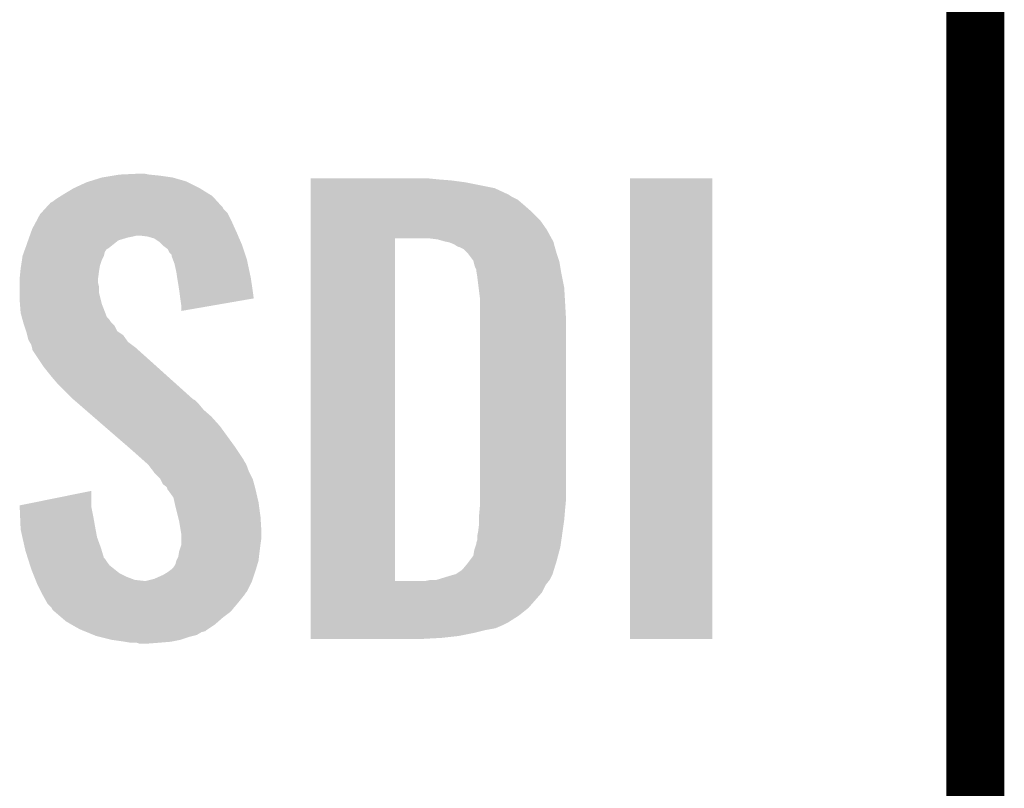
# Model space of a CAD drawing. Extents: x -0.05 to 0.95, y -0.15 to 1.37.
# Tile 4 of 28: x 0.06 to 0.16, y 0.16 to 0.24. Entities that reach past the tile are written whole.
import ezdxf

# ---------------------------------------------------------------- set-up
doc = ezdxf.new("R2010")
doc.units = 0
doc.layers.add('ST67W_CLICK_V101_GTO', color=14, linetype='CONTINUOUS')

msp = doc.modelspace()

# ---------------------------------------------------------------- linework, layer by layer
at = {"layer": 'ST67W_CLICK_V101_GTO', "const_width": 0.006}
for points in [[(0.158, -0.022), (0.158, 0.722)], [(0.158, 0.155), (0.158, 0.245)]]:
    msp.add_lwpolyline(points, dxfattribs=at)
at = {"layer": 'ST67W_CLICK_V101_GTO'}
for points in [[(0.0677, 0.2239), (0.0689, 0.2241), (0.075, 0.2239), (0.0736, 0.2241)], [(0.0689, 0.2241), (0.0695, 0.2242), (0.0736, 0.2241), (0.0726, 0.2242)], [(0.0695, 0.2242), (0.0716, 0.2243), (0.0726, 0.2242), (0.0721, 0.2243)], [(0.0648, 0.2228), (0.0661, 0.2234), (0.0778, 0.2228), (0.0766, 0.2234)], [(0.0661, 0.2234), (0.06642, 0.2235), (0.0766, 0.2234), (0.0764, 0.2235)], [(0.06642, 0.2235), (0.0677, 0.2239), (0.0764, 0.2235), (0.075, 0.2239)], [(0.0893, 0.2237), (0.0893, 0.2238), (0.1025, 0.2237), (0.1015, 0.2238)], [(0.0893, 0.2236), (0.0893, 0.2237), (0.1038, 0.2236), (0.1025, 0.2237)], [(0.0893, 0.2234), (0.0893, 0.2236), (0.1053, 0.2234), (0.1038, 0.2236)], [(0.0893, 0.2228), (0.0893, 0.2234), (0.1083, 0.2228), (0.1053, 0.2234)], [(0.1223, 0.1762), (0.1223, 0.2238), (0.1308, 0.1762), (0.1308, 0.2238)], [(0.1223, 0.2238), (0.1223, 0.2238), (0.1308, 0.2238), (0.1223, 0.2238)], [(0.063, 0.2217), (0.06348, 0.222), (0.07938, 0.2217), (0.0791, 0.222)], [(0.06348, 0.222), (0.0638, 0.2222), (0.0791, 0.222), (0.07877, 0.2222)], [(0.0638, 0.2222), (0.0648, 0.2228), (0.07877, 0.2222), (0.0778, 0.2228)], [(0.0893, 0.2222), (0.0893, 0.2228), (0.1096, 0.2222), (0.1083, 0.2228)], [(0.0893, 0.2221), (0.0893, 0.2222), (0.1098, 0.2221), (0.1096, 0.2222)], [(0.0893, 0.2219), (0.0893, 0.2221), (0.1101, 0.2219), (0.1098, 0.2221)], [(0.06194, 0.2208), (0.0624, 0.2213), (0.0802, 0.2208), (0.07974, 0.2213)], [(0.0624, 0.2213), (0.0626, 0.2214), (0.07974, 0.2213), (0.07965, 0.2214)], [(0.0626, 0.2214), (0.063, 0.2217), (0.07965, 0.2214), (0.07938, 0.2217)], [(0.0893, 0.2216), (0.0893, 0.2219), (0.1107, 0.2216), (0.1101, 0.2219)], [(0.0893, 0.221), (0.0893, 0.2216), (0.1114, 0.221), (0.1107, 0.2216)], [(0.0893, 0.2203), (0.0893, 0.221), (0.1122, 0.2203), (0.1114, 0.221)], [(0.06093, 0.2194), (0.0613, 0.2201), (0.0811, 0.2194), (0.08075, 0.2201)], [(0.0613, 0.2201), (0.06139, 0.2202), (0.08075, 0.2201), (0.0807, 0.2202)], [(0.06139, 0.2202), (0.06176, 0.2206), (0.0807, 0.2202), (0.0803, 0.2206)], [(0.06176, 0.2206), (0.06194, 0.2208), (0.0803, 0.2206), (0.0802, 0.2208)], [(0.0893, 0.2195), (0.0893, 0.2203), (0.113, 0.2195), (0.1122, 0.2203)], [(0.0605, 0.2186), (0.06093, 0.2194), (0.08146, 0.2186), (0.0811, 0.2194)], [(0.0893, 0.2185), (0.0893, 0.2195), (0.1137, 0.2185), (0.113, 0.2195)], [(0.06021, 0.2178), (0.06025, 0.2179), (0.0709, 0.2178), (0.0713, 0.2179)], [(0.06025, 0.2179), (0.06039, 0.2183), (0.08177, 0.2179), (0.0816, 0.2183)], [(0.06039, 0.2183), (0.0605, 0.2186), (0.0816, 0.2183), (0.08146, 0.2186)], [(0.0724, 0.2178), (0.0716, 0.2179), (0.08181, 0.2178), (0.08177, 0.2179)], [(0.0893, 0.2176), (0.0893, 0.2185), (0.11419, 0.2176), (0.1137, 0.2185)], [(0.05979, 0.2166), (0.06007, 0.2174), (0.0684, 0.2166), (0.0694, 0.2174)], [(0.06007, 0.2174), (0.06018, 0.2177), (0.0694, 0.2174), (0.0704, 0.2177)], [(0.06018, 0.2177), (0.06021, 0.2178), (0.0704, 0.2177), (0.0709, 0.2178)], [(0.0731, 0.2176), (0.0724, 0.2178), (0.0819, 0.2176), (0.08181, 0.2178)], [(0.0737, 0.2172), (0.0731, 0.2176), (0.08207, 0.2172), (0.0819, 0.2176)], [(0.074, 0.2169), (0.0737, 0.2172), (0.0822, 0.2169), (0.08207, 0.2172)], [(0.0741, 0.2168), (0.074, 0.2169), (0.08223, 0.2168), (0.0822, 0.2169)], [(0.0893, 0.1822), (0.0893, 0.2176), (0.098, 0.1822), (0.098, 0.2176)], [(0.1024, 0.2175), (0.1016, 0.2176), (0.11425, 0.2175), (0.11419, 0.2176)], [(0.10275, 0.2174), (0.1024, 0.2175), (0.1143, 0.2174), (0.11425, 0.2175)], [(0.1031, 0.2173), (0.10275, 0.2174), (0.11435, 0.2173), (0.1143, 0.2174)], [(0.1036, 0.2172), (0.1031, 0.2173), (0.1144, 0.2172), (0.11435, 0.2173)], [(0.1041, 0.217), (0.1036, 0.2172), (0.11445, 0.217), (0.1144, 0.2172)], [(0.1044, 0.2168), (0.1041, 0.217), (0.1145, 0.2168), (0.11445, 0.217)], [(0.0595, 0.2158), (0.05964, 0.2162), (0.0679, 0.2158), (0.068, 0.2162)], [(0.05964, 0.2162), (0.05975, 0.2165), (0.068, 0.2162), (0.0682, 0.2165)], [(0.05975, 0.2165), (0.05979, 0.2166), (0.0682, 0.2165), (0.0684, 0.2166)], [(0.0745, 0.2165), (0.0741, 0.2168), (0.08233, 0.2165), (0.08223, 0.2168)], [(0.0747, 0.2161), (0.0745, 0.2165), (0.08247, 0.2161), (0.08233, 0.2165)], [(0.0749, 0.2159), (0.0747, 0.2161), (0.08253, 0.2159), (0.08247, 0.2161)], [(0.0749, 0.2158), (0.0749, 0.2159), (0.08257, 0.2158), (0.08253, 0.2159)], [(0.1046, 0.2167), (0.1044, 0.2168), (0.11453, 0.2167), (0.1145, 0.2168)], [(0.1051, 0.2165), (0.1047, 0.2167), (0.11459, 0.2165), (0.11453, 0.2167)], [(0.1055, 0.2161), (0.1051, 0.2165), (0.1147, 0.2161), (0.11459, 0.2165)], [(0.1061, 0.2153), (0.1055, 0.2161), (0.11497, 0.2153), (0.1147, 0.2161)], [(0.0593, 0.2145), (0.05935, 0.2148), (0.06745, 0.2145), (0.0675, 0.2148)], [(0.05935, 0.2148), (0.05944, 0.2154), (0.0675, 0.2148), (0.0677, 0.2154)], [(0.05944, 0.2154), (0.0595, 0.2158), (0.0677, 0.2154), (0.0679, 0.2158)], [(0.07505, 0.2154), (0.0749, 0.2158), (0.0827, 0.2154), (0.08257, 0.2158)], [(0.0752, 0.215), (0.07505, 0.2154), (0.08278, 0.215), (0.0827, 0.2154)], [(0.0754, 0.2141), (0.0752, 0.215), (0.08297, 0.2141), (0.08278, 0.215)], [(0.10613, 0.2152), (0.1061, 0.2153), (0.115, 0.2152), (0.11497, 0.2153)], [(0.1062, 0.2149), (0.10613, 0.2152), (0.11505, 0.2149), (0.115, 0.2152)], [(0.1063, 0.2146), (0.1062, 0.2149), (0.1151, 0.2146), (0.11505, 0.2149)], [(0.0592, 0.2135), (0.05927, 0.2142), (0.06731, 0.2135), (0.0674, 0.2142)], [(0.05927, 0.2142), (0.0593, 0.2145), (0.0674, 0.2142), (0.06745, 0.2145)], [(0.07549, 0.2135), (0.0754, 0.2141), (0.0831, 0.2135), (0.08297, 0.2141)], [(0.1064, 0.2144), (0.1063, 0.2146), (0.11513, 0.2144), (0.1151, 0.2146)], [(0.1064, 0.2143), (0.1064, 0.2144), (0.11515, 0.2143), (0.11513, 0.2144)], [(0.10645, 0.214), (0.1064, 0.2143), (0.1152, 0.214), (0.11515, 0.2143)], [(0.1065, 0.2137), (0.10645, 0.214), (0.11526, 0.2137), (0.1152, 0.214)], [(0.0592, 0.2134), (0.0592, 0.2135), (0.0673, 0.2134), (0.06731, 0.2135)], [(0.0592, 0.213), (0.0592, 0.2134), (0.0673, 0.213), (0.0673, 0.2134)], [(0.0592, 0.2126), (0.0592, 0.213), (0.0674, 0.2126), (0.0673, 0.213)], [(0.0757, 0.2122), (0.07549, 0.2135), (0.08329, 0.2122), (0.0831, 0.2135)], [(0.10665, 0.2125), (0.1065, 0.2137), (0.1155, 0.2125), (0.11526, 0.2137)], [(0.0592, 0.212), (0.0592, 0.2126), (0.0674, 0.212), (0.0674, 0.2126)], [(0.0592, 0.2112), (0.0592, 0.212), (0.0676, 0.2112), (0.0674, 0.212)], [(0.0758, 0.2114), (0.0757, 0.2122), (0.0834, 0.2114), (0.08329, 0.2122)], [(0.1068, 0.2113), (0.10665, 0.2125), (0.11557, 0.2113), (0.1155, 0.2125)], [(0.05923, 0.2108), (0.0592, 0.2112), (0.0677, 0.2108), (0.0676, 0.2112)], [(0.0593, 0.2099), (0.05923, 0.2108), (0.06805, 0.2099), (0.0677, 0.2108)], [(0.0759, 0.2107), (0.0758, 0.2114), (0.07936, 0.2107), (0.0834, 0.2114)], [(0.1068, 0.2108), (0.1068, 0.2113), (0.1156, 0.2108), (0.11557, 0.2113)], [(0.1068, 0.209), (0.1068, 0.2108), (0.1157, 0.209), (0.1156, 0.2108)], [(0.05941, 0.2095), (0.0593, 0.2099), (0.0682, 0.2095), (0.06805, 0.2099)], [(0.0759, 0.2101), (0.0759, 0.2107), (0.0759, 0.2101), (0.07936, 0.2107)], [(0.05946, 0.2093), (0.05941, 0.2095), (0.0684, 0.2093), (0.0682, 0.2095)], [(0.05955, 0.209), (0.05946, 0.2093), (0.0686, 0.209), (0.0684, 0.2093)], [(0.0596, 0.2088), (0.05955, 0.209), (0.0688, 0.2088), (0.0686, 0.209)], [(0.05967, 0.2086), (0.0596, 0.2088), (0.069, 0.2086), (0.0688, 0.2088)], [(0.1068, 0.1908), (0.1068, 0.209), (0.1157, 0.1908), (0.1157, 0.209)], [(0.05987, 0.208), (0.05967, 0.2086), (0.0693, 0.208), (0.069, 0.2086)], [(0.0599, 0.2079), (0.05987, 0.208), (0.06945, 0.2079), (0.0693, 0.208)], [(0.05998, 0.2076), (0.0599, 0.2079), (0.0699, 0.2076), (0.06945, 0.2079)], [(0.0601, 0.2071), (0.05998, 0.2076), (0.07026, 0.2071), (0.0699, 0.2076)], [(0.06022, 0.2069), (0.0601, 0.2071), (0.0704, 0.2069), (0.07026, 0.2071)], [(0.0604, 0.2066), (0.06022, 0.2069), (0.0708, 0.2066), (0.0704, 0.2069)], [(0.06048, 0.2063), (0.0604, 0.2066), (0.0712, 0.2063), (0.0708, 0.2066)], [(0.0605, 0.2062), (0.06048, 0.2063), (0.07131, 0.2062), (0.0712, 0.2063)], [(0.0605, 0.2061), (0.0605, 0.2062), (0.07142, 0.2061), (0.07131, 0.2062)], [(0.0617, 0.2043), (0.0605, 0.2061), (0.07343, 0.2043), (0.07142, 0.2061)], [(0.0625, 0.2033), (0.0617, 0.2043), (0.07454, 0.2033), (0.07343, 0.2043)], [(0.0631, 0.2026), (0.0625, 0.2033), (0.07532, 0.2026), (0.07454, 0.2033)], [(0.0647, 0.201), (0.0631, 0.2026), (0.0771, 0.201), (0.07532, 0.2026)], [(0.06482, 0.2009), (0.0647, 0.201), (0.0773, 0.2009), (0.0771, 0.201)], [(0.06528, 0.2005), (0.06482, 0.2009), (0.0777, 0.2005), (0.0773, 0.2009)], [(0.06597, 0.1999), (0.06528, 0.2005), (0.0782, 0.1999), (0.0777, 0.2005)], [(0.06678, 0.1992), (0.06597, 0.1999), (0.079, 0.1992), (0.0782, 0.1999)], [(0.06793, 0.1982), (0.06678, 0.1992), (0.0799, 0.1982), (0.079, 0.1992)], [(0.07047, 0.196), (0.06793, 0.1982), (0.0815, 0.196), (0.0799, 0.1982)], [(0.0707, 0.1958), (0.07047, 0.196), (0.08163, 0.1958), (0.0815, 0.196)], [(0.07183, 0.1948), (0.0707, 0.1958), (0.0823, 0.1948), (0.08163, 0.1958)], [(0.07205, 0.1946), (0.07183, 0.1948), (0.0824, 0.1946), (0.0823, 0.1948)], [(0.07239, 0.1943), (0.07205, 0.1946), (0.0826, 0.1943), (0.0824, 0.1946)], [(0.0725, 0.1942), (0.07239, 0.1943), (0.08264, 0.1942), (0.0826, 0.1943)], [(0.07303, 0.1935), (0.0725, 0.1942), (0.0829, 0.1935), (0.08264, 0.1942)], [(0.0731, 0.1934), (0.07303, 0.1935), (0.08295, 0.1934), (0.0829, 0.1935)], [(0.0737, 0.1928), (0.0731, 0.1934), (0.08325, 0.1928), (0.08295, 0.1934)], [(0.07375, 0.1927), (0.0737, 0.1928), (0.0833, 0.1927), (0.08325, 0.1928)], [(0.074, 0.1922), (0.07375, 0.1927), (0.08344, 0.1922), (0.0833, 0.1927)], [(0.0592, 0.19), (0.0666, 0.1915), (0.0666, 0.19), (0.0666, 0.1915)], [(0.0744, 0.1919), (0.074, 0.1922), (0.08352, 0.1919), (0.08344, 0.1922)], [(0.0745, 0.1916), (0.0744, 0.1919), (0.0836, 0.1916), (0.08352, 0.1919)], [(0.0746, 0.1915), (0.0745, 0.1916), (0.08362, 0.1915), (0.0836, 0.1916)], [(0.0751, 0.1908), (0.0746, 0.1915), (0.08378, 0.1908), (0.08362, 0.1915)], [(0.07521, 0.1903), (0.0751, 0.1908), (0.0839, 0.1903), (0.08378, 0.1908)], [(0.1068, 0.1901), (0.1068, 0.1908), (0.11564, 0.1901), (0.1157, 0.1908)], [(0.0592, 0.1899), (0.0592, 0.19), (0.0666, 0.1899), (0.0666, 0.19)], [(0.05924, 0.1889), (0.0592, 0.1899), (0.0668, 0.1889), (0.0666, 0.1899)], [(0.0753, 0.1899), (0.07521, 0.1903), (0.08395, 0.1899), (0.0839, 0.1903)], [(0.07558, 0.1888), (0.0753, 0.1899), (0.0841, 0.1888), (0.08395, 0.1899)], [(0.1067, 0.189), (0.10676, 0.1897), (0.11554, 0.189), (0.1156, 0.1897)], [(0.10676, 0.1897), (0.1068, 0.1901), (0.1156, 0.1897), (0.11564, 0.1901)], [(0.0593, 0.1875), (0.05924, 0.1889), (0.06705, 0.1875), (0.0668, 0.1889)], [(0.0757, 0.1883), (0.07558, 0.1888), (0.08413, 0.1883), (0.0841, 0.1888)], [(0.1067, 0.1885), (0.1067, 0.189), (0.1155, 0.1885), (0.11554, 0.189)], [(0.1067, 0.1881), (0.1067, 0.1885), (0.11544, 0.1881), (0.1155, 0.1885)], [(0.05948, 0.1867), (0.0593, 0.1875), (0.0672, 0.1867), (0.06705, 0.1875)], [(0.07588, 0.1872), (0.0757, 0.1883), (0.0842, 0.1872), (0.08413, 0.1883)], [(0.1066, 0.1873), (0.1067, 0.1881), (0.11533, 0.1873), (0.11544, 0.1881)], [(0.05973, 0.1856), (0.05948, 0.1867), (0.0676, 0.1856), (0.0672, 0.1867)], [(0.0759, 0.1871), (0.07588, 0.1872), (0.0842, 0.1871), (0.0842, 0.1872)], [(0.0759, 0.1867), (0.0759, 0.1871), (0.0842, 0.1867), (0.0842, 0.1871)], [(0.0759, 0.186), (0.0759, 0.1867), (0.0841, 0.186), (0.0842, 0.1867)], [(0.1064, 0.1861), (0.1065, 0.1864), (0.11516, 0.1861), (0.1152, 0.1864)], [(0.1065, 0.1868), (0.1066, 0.1873), (0.11526, 0.1868), (0.11533, 0.1873)], [(0.1065, 0.1864), (0.1065, 0.1868), (0.1152, 0.1864), (0.11526, 0.1868)], [(0.0598, 0.1853), (0.05973, 0.1856), (0.06769, 0.1853), (0.0676, 0.1856)], [(0.06002, 0.1846), (0.0598, 0.1853), (0.0679, 0.1846), (0.06769, 0.1853)], [(0.07568, 0.1852), (0.0757, 0.1853), (0.084, 0.1852), (0.08401, 0.1853)], [(0.0757, 0.1853), (0.0759, 0.1859), (0.08401, 0.1853), (0.08409, 0.1859)], [(0.0759, 0.1859), (0.0759, 0.186), (0.08409, 0.1859), (0.0841, 0.186)], [(0.1061, 0.1848), (0.1062, 0.1854), (0.11486, 0.1848), (0.11502, 0.1854)], [(0.1062, 0.1854), (0.1063, 0.1857), (0.11502, 0.1854), (0.1151, 0.1857)], [(0.1063, 0.1857), (0.1064, 0.186), (0.1151, 0.1857), (0.11514, 0.186)], [(0.1064, 0.186), (0.1064, 0.1861), (0.11514, 0.186), (0.11516, 0.1861)], [(0.06005, 0.1845), (0.06002, 0.1846), (0.068, 0.1845), (0.0679, 0.1846)], [(0.06015, 0.1842), (0.06005, 0.1845), (0.0682, 0.1842), (0.068, 0.1845)], [(0.0753, 0.1839), (0.0754, 0.1843), (0.08378, 0.1839), (0.0839, 0.1843)], [(0.0754, 0.1843), (0.0756, 0.1847), (0.0839, 0.1843), (0.08394, 0.1847)], [(0.0756, 0.1847), (0.07568, 0.1852), (0.08394, 0.1847), (0.084, 0.1852)], [(0.10565, 0.1842), (0.1061, 0.1848), (0.1147, 0.1842), (0.11486, 0.1848)], [(0.06027, 0.1838), (0.06015, 0.1842), (0.0685, 0.1838), (0.0682, 0.1842)], [(0.0604, 0.1834), (0.06027, 0.1838), (0.069, 0.1834), (0.0685, 0.1838)], [(0.06056, 0.183), (0.0604, 0.1834), (0.0695, 0.183), (0.069, 0.1834)], [(0.0745, 0.1831), (0.07477, 0.1833), (0.08353, 0.1831), (0.0836, 0.1833)], [(0.07477, 0.1833), (0.0749, 0.1834), (0.0836, 0.1833), (0.08363, 0.1834)], [(0.0749, 0.1834), (0.0751, 0.1836), (0.08363, 0.1834), (0.08369, 0.1836)], [(0.0751, 0.1836), (0.0753, 0.1839), (0.08369, 0.1836), (0.08378, 0.1839)], [(0.1043, 0.1829), (0.1049, 0.1833), (0.1143, 0.1829), (0.11442, 0.1833)], [(0.1049, 0.1833), (0.105, 0.1834), (0.11442, 0.1833), (0.11445, 0.1834)], [(0.105, 0.1834), (0.1055, 0.184), (0.11445, 0.1834), (0.11464, 0.184)], [(0.1055, 0.184), (0.10565, 0.1842), (0.11464, 0.184), (0.1147, 0.1842)], [(0.06072, 0.1826), (0.06056, 0.183), (0.0703, 0.1826), (0.0695, 0.183)], [(0.06084, 0.1823), (0.06072, 0.1826), (0.0711, 0.1823), (0.0703, 0.1826)], [(0.06088, 0.1822), (0.06084, 0.1823), (0.072, 0.1822), (0.0711, 0.1823)], [(0.0723, 0.1822), (0.0731, 0.1824), (0.08323, 0.1822), (0.0833, 0.1824)], [(0.0731, 0.1824), (0.074, 0.1828), (0.0833, 0.1824), (0.08343, 0.1828)], [(0.074, 0.1828), (0.0745, 0.1831), (0.08343, 0.1828), (0.08353, 0.1831)], [(0.1012, 0.1822), (0.1017, 0.1823), (0.11392, 0.1822), (0.114, 0.1823)], [(0.1023, 0.1823), (0.1036, 0.1827), (0.114, 0.1823), (0.1142, 0.1827)], [(0.1036, 0.1827), (0.1043, 0.1829), (0.1142, 0.1827), (0.1143, 0.1829)], [(0.06092, 0.1821), (0.06088, 0.1822), (0.0832, 0.1821), (0.08323, 0.1822)], [(0.061, 0.1819), (0.06092, 0.1821), (0.0831, 0.1819), (0.0832, 0.1821)], [(0.0614, 0.1811), (0.061, 0.1819), (0.0827, 0.1811), (0.0831, 0.1819)], [(0.0893, 0.1818), (0.0893, 0.1822), (0.1136, 0.1818), (0.11392, 0.1822)], [(0.0893, 0.1822), (0.0893, 0.1822), (0.1012, 0.1822), (0.098, 0.1822)], [(0.0893, 0.181), (0.0893, 0.1818), (0.1132, 0.181), (0.1136, 0.1818)], [(0.06145, 0.181), (0.0614, 0.1811), (0.0826, 0.181), (0.0827, 0.1811)], [(0.0616, 0.1807), (0.06145, 0.181), (0.0824, 0.1807), (0.0826, 0.181)], [(0.06188, 0.1802), (0.0616, 0.1807), (0.082, 0.1802), (0.0824, 0.1807)], [(0.0621, 0.1798), (0.06188, 0.1802), (0.08167, 0.1798), (0.082, 0.1802)], [(0.0893, 0.1794), (0.0893, 0.181), (0.1118, 0.1794), (0.1132, 0.181)], [(0.0625, 0.1794), (0.0621, 0.1798), (0.08133, 0.1794), (0.08167, 0.1798)], [(0.0626, 0.1792), (0.0625, 0.1794), (0.08117, 0.1792), (0.08133, 0.1794)], [(0.06283, 0.179), (0.0626, 0.1792), (0.081, 0.179), (0.08117, 0.1792)], [(0.0893, 0.1786), (0.0893, 0.1794), (0.1108, 0.1786), (0.1118, 0.1794)], [(0.06353, 0.1784), (0.06283, 0.179), (0.0802, 0.1784), (0.081, 0.179)], [(0.064, 0.178), (0.06353, 0.1784), (0.07974, 0.178), (0.0802, 0.1784)], [(0.0893, 0.1779), (0.0893, 0.1786), (0.1097, 0.1779), (0.1108, 0.1786)], [(0.06452, 0.1777), (0.064, 0.178), (0.0794, 0.1777), (0.07974, 0.178)], [(0.0654, 0.1772), (0.06452, 0.1777), (0.07865, 0.1772), (0.0794, 0.1777)], [(0.06564, 0.1771), (0.0654, 0.1772), (0.0785, 0.1771), (0.07865, 0.1772)], [(0.0893, 0.1776), (0.0893, 0.1779), (0.1091, 0.1776), (0.1097, 0.1779)], [(0.0893, 0.1773), (0.0893, 0.1776), (0.1084, 0.1773), (0.1091, 0.1776)], [(0.0893, 0.1771), (0.0893, 0.1773), (0.1073, 0.1771), (0.1084, 0.1773)], [(0.06589, 0.177), (0.06564, 0.1771), (0.0784, 0.177), (0.0785, 0.1771)], [(0.06613, 0.1769), (0.06589, 0.177), (0.078, 0.1769), (0.0784, 0.177)], [(0.06686, 0.1766), (0.06613, 0.1769), (0.0775, 0.1766), (0.078, 0.1769)], [(0.0671, 0.1765), (0.06686, 0.1766), (0.0771, 0.1765), (0.0775, 0.1766)], [(0.0675, 0.1764), (0.0671, 0.1765), (0.0767, 0.1764), (0.0771, 0.1765)], [(0.0687, 0.1761), (0.0675, 0.1764), (0.0758, 0.1761), (0.0767, 0.1764)], [(0.0893, 0.1768), (0.0893, 0.1771), (0.1061, 0.1768), (0.1073, 0.1771)], [(0.0893, 0.1765), (0.0893, 0.1768), (0.1046, 0.1765), (0.1061, 0.1768)], [(0.0893, 0.1763), (0.0893, 0.1765), (0.1028, 0.1763), (0.1046, 0.1765)], [(0.0893, 0.1762), (0.0893, 0.1763), (0.10092, 0.1762), (0.1028, 0.1763)], [(0.1009, 0.1762), (0.0893, 0.1762), (0.1009, 0.1762), (0.10092, 0.1762)], [(0.0701, 0.1759), (0.0687, 0.1761), (0.0748, 0.1759), (0.0758, 0.1761)], [(0.0707, 0.1758), (0.0701, 0.1759), (0.0736, 0.1758), (0.0748, 0.1759)], [(0.0716, 0.1757), (0.0713, 0.1758), (0.0723, 0.1757), (0.0736, 0.1758)]]:
    msp.add_solid(points, dxfattribs=at)

doc.saveas('drawing.dxf')
